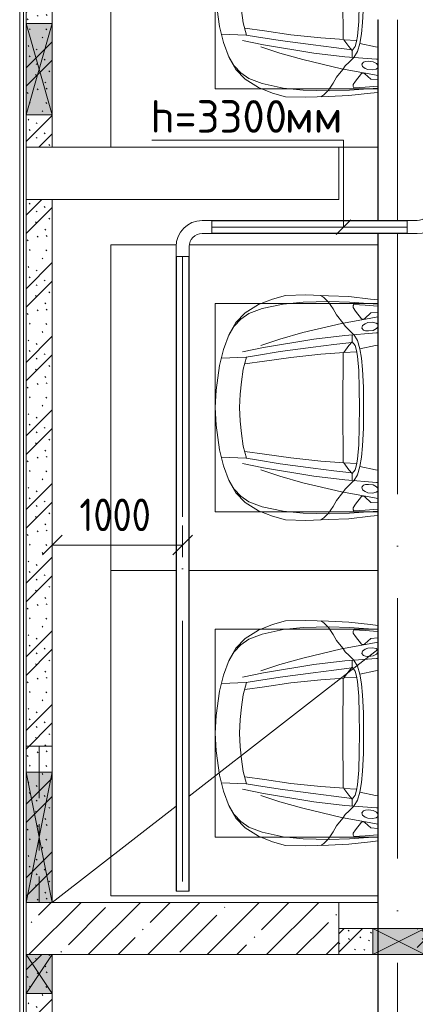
# Model space of a CAD drawing. Header units: millimetres. Extents: x -32229 to 192519, y -13689 to 125138.
# Tile 255 of 256: x 89155 to 92192, y 42768 to 50330. Entities that reach past the tile are written whole.
import ezdxf

# ---------------------------------------------------------------- set-up
doc = ezdxf.new("R2010")
doc.units = ezdxf.units.MM
doc.linetypes.add('3_ Штрих_ 1 х 1 мм', pattern=[400, 200, -200])
doc.linetypes.add('ADSK_Осевая', pattern=[2800, 2000, -400, 0, -400])
for name, color, linetype, lineweight in [('A-____-____-DIMS', 7, 'Continuous', 9), ('A-____-____-DIMS-200', 7, 'Continuous', 9), ('A-DETL-GENF-OTLN', 7, 'Continuous', 18), ('A-FLOR-____-OTLN', 7, 'Continuous', 18), ('A-GENM-____-OTLN', 7, 'Continuous', 18), ('A-GLAZ-____-MCUT', 7, 'Continuous', 9), ('A-GLAZ-____-OTLN', 7, 'Continuous', 18), ('A-WALL-____-PATT', 7, 'Continuous', 40), ('C-PRKG-____-OTLN', 7, 'Continuous', 18), ('E-CABL-TRAY-CNTR', 7, 'ADSK_Осевая', 18), ('E-CABL-TRAY-OTLN', 7, 'Continuous', 18), ('G-____-____-TEXT', 7, 'Continuous', 9), ('I-WALL-____-MCUT', 7, 'Continuous', 40), ('S-BEAM-____-OTLN', 7, 'Continuous', 18), ('S-COLS-____-MCUT', 7, 'Continuous', 40), ('S-COLS-____-OTLN', 7, 'Continuous', 18)]:
    doc.layers.add(name, color=color, linetype=linetype, lineweight=lineweight)
doc.layers.add('A-DETL-____-OTLN', color=7, linetype='Continuous', lineweight=9, true_color=0x00a600)
doc.styles.add('GOST Common_4', font='GOST_Common.ttf', dxfattribs={"width": 0.9, "height": 250})
doc.styles.add('ISOCPEUR', font='isocpeur.ttf', dxfattribs={"height": 250})
doc.dimstyles.new('ГОСТ_2_5_мм2', dxfattribs={"dimscale": 304.8, "dimtxt": 251.428749, "dimasz": 0.492126, "dimexe": 0.492126, "dimexo": 0.656168, "dimgap": 0.098425, "dimtad": 1, "dimdec": 0, "dimdsep": 46, "dimtxsty": 'GOST Common_4', "dimblk1": 'OBLIQUE', "dimblk2": 'OBLIQUE', "dimsah": 1, "dimcen": 0.09, "dimazin": 2, "dimtfac": 1, "dimtdec": 4, "dimtix": 1, "dimtmove": 0, "dimatfit": 3, "dimfxl": 1, "dimtvp": 1, "dimtolj": 1, "dimtzin": 0, "dimarcsym": 2})
pattern_1 = [(135, (300.56, 377.28), (-565.6854, 6e-14), [10, -790]), (135, (349.8, 474.73), (-565.6854, 6e-14), [10, -790]), (135, (423.93, 473.06), (-565.6854, 6e-14), [10, -790]), (135, (229.92, 447.9), (-565.6854, 6e-14), [10, -790]), (135, (155.08, 447.9), (-565.6854, 6e-14), [10, -790]), (135, (114.9, 369.03), (-565.6854, 6e-14), [10, -790]), (135, (132.43, 285.8), (-565.6854, 6e-14), [10, -790]), (135, (214.66, 322), (-565.6854, 6e-14), [10, -790]), (135, (198.16, 261.88), (-565.6854, 6e-14), [10, -790]), (135, (45.2, 272.9), (-565.6854, 6e-14), [10, -790]), (135, (42.32, 336.16), (-565.6854, 6e-14), [10, -790]), (135, (92.26, 192.24), (-565.6854, 6e-14), [10, -790]), (135, (7.07, 149.2), (-565.6854, 6e-14), [10, -790]), (135, (80.6, 95.1), (-565.6854, 6e-14), [10, -790]), (135, (79.53, 36.94), (-565.6854, 6e-14), [10, -790]), (135, (153.87, 74.56), (-565.6854, 6e-14), [10, -790]), (135, (228.35, 124.8), (-565.6854, 6e-14), [10, -790]), (135, (279.75, 180.4), (-565.6854, 6e-14), [10, -790]), (135, (282.9, 31.63), (-565.6854, 6e-14), [10, -790]), (135, (377.38, 53.45), (-565.6854, 6e-14), [10, -790]), (135, (352.28, 102.7), (-565.6854, 6e-14), [10, -790]), (135, (354.05, 0), (-565.6854, 6e-14), [10, -790]), (135, (553.23, 16.45), (-565.6854, 6e-14), [10, -790]), (135, (542.38, 63.45), (-565.6854, 6e-14), [10, -790]), (135, (536.58, 239.3), (-565.6854, 6e-14), [10, -790]), (135, (475.85, 203.9), (-565.6854, 6e-14), [10, -790]), (135, (475.85, 316.54), (-565.6854, 6e-14), [10, -790]), (135, (520.8, 408.7), (-565.6854, 6e-14), [10, -790]), (135, (551.1, 470.8), (-565.6854, 6e-14), [10, -790]), (135, (235.25, 537.93), (-565.6854, 6e-14), [10, -790]), (135, (407.25, 547.65), (-565.6854, 6e-14), [10, -790]), (135, (94.5, 558.6), (-565.6854, 6e-14), [10, -790]), (135, (46.4, 532.3), (-565.6854, 6e-14), [10, -790]), (135, (85.56, 465.04), (-565.6854, 6e-14), [10, -790]), (135, (355.53, 181.14), (-565.6854, 6e-14), [10, -790]), (135, (362.23, 243.6), (-565.6854, 6e-14), [10, -790]), (135, (413.45, 344.1), (-565.6854, 6e-14), [10, -790]), (135, (286.3, 273.25), (-565.6854, 6e-14), [10, -790]), (135, (423.02, 263.72), (-565.6854, 6e-14), [10, -790]), (135, (162.94, 190.2), (-565.6854, 6e-14), [10, -790]), (135, (470.25, 120.93), (-565.6854, 6e-14), [10, -790]), (135, (484.48, 9.78), (-565.6854, 6e-14), [10, -790]), (45, (0, 212.13), (-565.6854, 0), []), (45, (212.13, 0), (-565.6854, 0), []), (45, (353.55, 0), (-565.6854, 0), []), (45, (0, 353.55), (-565.6854, 0), [])]

# ---------------------------------------------------------------- blocks, each defined once
blk = doc.blocks.new('АР_Машиноместо - 4900x2400_М__5300х2500_-V75--01 ЭЛ')
at = {"layer": 'A-DETL-GENF-OTLN', "color": 253, "lineweight": 13, "true_color": 0xaaaaaa}
for p, q in [((927, 4466.6), (804.4, 4436.7)), ((1114.6, 4493), (927, 4466.6)), ((1250, 4500), (1114.6, 4493)), ((1250, 4500), (1385.4, 4493)), ((1385.4, 4493), (1573, 4466.6)), ((1573, 4466.6), (1695.6, 4436.7)), ((686, 4391.6), (596.3, 4340.6)), ((804.4, 4436.7), (686, 4391.6)), ((861.2, 4260.3), (869.3, 4451.1)), ((1638.8, 4260.3), (1630.7, 4451.1)), ((1695.6, 4436.7), (1814, 4391.6)), ((1814, 4391.6), (1903.7, 4340.6)), ((596.3, 4340.6), (522.5, 4267.9)), ((1250, 4312), (1146, 4306.7)), ((1250, 4312), (1354, 4306.7)), ((1903.7, 4340.6), (1977.5, 4267.9)), ((522.5, 4267.9), (458.6, 4167)), ((955.5, 4283.9), (861, 4259.4)), ((914, 4272.5), (893.6, 4121.6)), ((1050.4, 4297.3), (955.5, 4283.9)), ((1146, 4306.7), (1050.4, 4297.3)), ((1354, 4306.7), (1449.6, 4297.3)), ((1449.6, 4297.3), (1544.5, 4283.9)), ((1544.5, 4283.9), (1639, 4259.4)), ((1586, 4272.5), (1606.4, 4121.6)), ((1977.5, 4267.9), (2041.4, 4167)), ((458.6, 4167), (416.4, 4059.2)), ((2041.4, 4167), (2083.6, 4059.2)), ((893.6, 4121.6), (863.9, 3917.5)), ((1606.4, 4121.6), (1636.1, 3917.5)), ((416.4, 4059.2), (387.4, 3958.4)), ((2083.6, 4059.2), (2112.6, 3958.4)), ((387.4, 3958.4), (384, 3802.9)), ((2112.6, 3958.4), (2116, 3802.9)), ((863.9, 3917.5), (840.1, 3687.8)), ((1636.1, 3917.5), (1659.9, 3687.8)), ((384, 3802.9), (390.2, 3630)), ((2116, 3802.9), (2109.8, 3630)), ((403.8, 3665.5), (388.1, 3688.4)), ((390.2, 3630), (397.1, 3474.2)), ((438.6, 3629.8), (403.8, 3665.5)), ((840.1, 3687.8), (826.6, 3509.6)), ((1659.9, 3687.8), (1673.4, 3509.6)), ((2061.4, 3629.8), (2096.2, 3665.5)), ((2096.2, 3665.5), (2111.9, 3688.4)), ((2109.8, 3630), (2102.9, 3474.2)), ((491.4, 3594.2), (438.6, 3629.8)), ((537.9, 3567), (491.4, 3594.2)), ((598.3, 3518.6), (537.9, 3567)), ((1901.7, 3518.6), (1962.1, 3567)), ((1962.1, 3567), (2008.6, 3594.2)), ((2008.6, 3594.2), (2061.4, 3629.8)), ((624.9, 3501.2), (598.3, 3518.6)), ((654.7, 3470.4), (624.9, 3501.2)), ((676.4, 3260.1), (695.7, 3502.8)), ((773.2, 3472.4), (825.6, 3512.1)), ((825.6, 3512.1), (821, 3413)), ((1250, 3520.1), (827.2, 3517.2)), ((1250, 3520.1), (1672.8, 3517.2)), ((1674.4, 3512.1), (1679, 3413)), ((1726.8, 3472.4), (1674.4, 3512.1)), ((1823.6, 3260.1), (1804.3, 3502.8)), ((1845.3, 3470.4), (1875.1, 3501.2)), ((1875.1, 3501.2), (1901.7, 3518.6)), ((397.1, 3474.2), (415.7, 3305.9)), ((456.6, 3434.5), (466.2, 3441.1)), ((462.2, 3347.3), (456.6, 3434.5)), ((466.2, 3441.1), (481.5, 3439.1)), ((481.5, 3439.1), (508, 3422.8)), ((508, 3422.8), (566.8, 3375.1)), ((690.2, 3433.7), (654.7, 3470.4)), ((744.1, 3447.2), (691.3, 3447.2)), ((773, 3424.2), (744.1, 3447.2)), ((744.3, 3447), (773.2, 3472.4)), ((811.1, 3414.8), (773, 3424.2)), ((853.3, 3407.2), (811.1, 3414.8)), ((965.3, 3397.8), (853.3, 3407.2)), ((1534.7, 3397.8), (1646.7, 3407.2)), ((1646.7, 3407.2), (1688.9, 3414.8)), ((1688.9, 3414.8), (1727, 3424.2)), ((1755.7, 3447), (1726.8, 3472.4)), ((1727, 3424.2), (1755.7, 3447)), ((1755.7, 3447.2), (1808.7, 3447.2)), ((1809.8, 3433.7), (1845.3, 3470.4)), ((1992, 3422.8), (1933.2, 3375.1)), ((2018.5, 3439.1), (1992, 3422.8)), ((2033.8, 3441.1), (2018.5, 3439.1)), ((2043.4, 3434.5), (2033.8, 3441.1)), ((2037.8, 3347.3), (2043.4, 3434.5)), ((2102.9, 3474.2), (2084.3, 3305.9)), ((469.5, 3249.6), (462.2, 3347.3)), ((564.6, 3349.7), (522.2, 3303.2)), ((569.7, 3360.7), (564.6, 3349.7)), ((566.8, 3375.1), (569.7, 3360.7)), ((597.1, 3327.4), (605.2, 3346.8)), ((605.2, 3346.8), (620, 3369.3)), ((620, 3369.3), (638.7, 3372.5)), ((638.7, 3372.5), (654.1, 3360.7)), ((654.1, 3360.7), (658.7, 3344.5)), ((658.7, 3344.5), (661.1, 3321.2)), ((1102.5, 3394.3), (965.3, 3397.8)), ((1250, 3391.3), (1102.5, 3394.3)), ((1250, 3391.3), (1397.5, 3394.3)), ((1397.5, 3394.3), (1534.7, 3397.8)), ((1841.3, 3344.5), (1838.9, 3321.2)), ((1845.9, 3360.7), (1841.3, 3344.5)), ((1861.3, 3372.5), (1845.9, 3360.7)), ((1880, 3369.3), (1861.3, 3372.5)), ((1894.8, 3346.8), (1880, 3369.3)), ((1902.9, 3327.4), (1894.8, 3346.8)), ((1933.2, 3375.1), (1930.3, 3360.7)), ((1930.3, 3360.7), (1935.4, 3349.7)), ((1935.4, 3349.7), (1977.8, 3303.2)), ((2030.5, 3249.6), (2037.8, 3347.3)), ((415.7, 3305.9), (421.9, 3249.6)), ((522.2, 3303.2), (518, 3249.6)), ((593.6, 3292.5), (597.1, 3327.4)), ((599.8, 3262.3), (593.6, 3292.5)), ((609.2, 3249.6), (599.8, 3262.3)), ((643.2, 3259.9), (631, 3249.6)), ((657.2, 3286.3), (643.2, 3259.9)), ((661.1, 3321.2), (657.2, 3286.3)), ((675.8, 3249.6), (676.4, 3260.1)), ((1824.2, 3249.6), (1823.6, 3260.1)), ((1838.9, 3321.2), (1842.8, 3286.3)), ((1842.8, 3286.3), (1856.8, 3259.9)), ((1856.8, 3259.9), (1869, 3249.6)), ((1890.8, 3249.6), (1900.2, 3262.3)), ((1900.2, 3262.3), (1906.4, 3292.5)), ((1906.4, 3292.5), (1902.9, 3327.4)), ((1977.8, 3303.2), (1982, 3249.6)), ((2084.3, 3305.9), (2078.1, 3249.6))]:
    blk.add_line(p, q, dxfattribs=at)
at = {"layer": 'A-DETL-GENF-OTLN', "color": 254, "lineweight": 13, "true_color": 0xd4d4d4}
for p, q in [((696.3, 4395.8), (625, 4354.8)), ((1803.7, 4395.8), (1875, 4354.8)), ((625, 4354.8), (571.5, 4303.1)), ((1875, 4354.8), (1928.5, 4303.1)), ((527.8, 4239.8), (488.6, 4138.1)), ((571.5, 4303.1), (527.8, 4239.8)), ((786.9, 4128.3), (821.1, 4289.8)), ((849, 4182.8), (861.2, 4260.3)), ((1651, 4182.8), (1638.8, 4260.3)), ((1713.1, 4128.3), (1678.9, 4289.8)), ((1928.5, 4303.1), (1972.2, 4239.8)), ((1972.2, 4239.8), (2011.4, 4138.1)), ((819.4, 4000.8), (849, 4182.8)), ((1680.6, 4000.8), (1651, 4182.8)), ((488.6, 4138.1), (454.7, 3976.8)), ((722.7, 4001.8), (771.7, 4149.8)), ((723.2, 3741.5), (786.9, 4128.3)), ((1776.8, 3741.5), (1713.1, 4128.3)), ((1777.3, 4001.8), (1728.3, 4149.8)), ((2011.4, 4138.1), (2045.3, 3976.8)), ((454.7, 3976.8), (438.6, 3823.4)), ((673.6, 3827.1), (722.7, 4001.8)), ((785.7, 3746.6), (819.4, 4000.8)), ((1714.3, 3746.6), (1680.6, 4000.8)), ((1826.4, 3827.1), (1777.3, 4001.8)), ((2045.3, 3976.8), (2061.4, 3823.4)), ((438.6, 3823.4), (434.2, 3623.7)), ((602.3, 3530.2), (673.6, 3827.1)), ((1897.7, 3530.2), (1826.4, 3827.1)), ((2061.4, 3823.4), (2065.8, 3623.7)), ((695.7, 3502.8), (723.2, 3741.5)), ((765.5, 3589.1), (785.7, 3746.6)), ((1734.5, 3589.1), (1714.3, 3746.6)), ((1804.3, 3502.8), (1776.8, 3741.5)), ((434.2, 3623.7), (439.5, 3468.5)), ((749.1, 3450.8), (765.5, 3589.1)), ((1750.9, 3450.8), (1734.5, 3589.1)), ((2065.8, 3623.7), (2060.5, 3468.5)), ((564, 3316.2), (602.3, 3530.2)), ((1936, 3316.2), (1897.7, 3530.2)), ((439.5, 3468.5), (454.3, 3249.6)), ((734.6, 3405.8), (688.5, 3435.5)), ((797.1, 3388.2), (734.6, 3405.8)), ((1702.9, 3388.2), (1765.4, 3405.8)), ((1765.4, 3405.8), (1811.5, 3435.5)), ((2060.5, 3468.5), (2045.7, 3249.6)), ((771.7, 3268.5), (797.1, 3388.2)), ((870, 3377.1), (797.1, 3388.2)), ((957.1, 3368.9), (870, 3377.1)), ((1093.5, 3360.7), (957.1, 3368.9)), ((1250, 3360.7), (1093.5, 3360.7)), ((1250, 3360.7), (1406.5, 3360.7)), ((1406.5, 3360.7), (1542.9, 3368.9)), ((1542.9, 3368.9), (1630, 3377.1)), ((1630, 3377.1), (1702.9, 3388.2)), ((1728.3, 3268.5), (1702.9, 3388.2)), ((551.8, 3249.6), (564, 3316.2)), ((769.6, 3249.6), (771.7, 3268.5)), ((1730.4, 3249.6), (1728.3, 3268.5)), ((1948.2, 3249.6), (1936, 3316.2))]:
    blk.add_line(p, q, dxfattribs=at)
at = {"layer": 'C-PRKG-____-OTLN', "color": 253, "lineweight": 13, "true_color": 0xaaaaaa}
for p, q in [((2500, 5300), (0, 5300)), ((0, 3249.6), (0, 5300)), ((2500, 4799.6), (2500, 5300)), ((2500, 3249.6), (2500, 4699.6)), ((450, 4500), (2050, 4500)), ((450, 3249.6), (450, 4500)), ((2050, 3249.6), (2050, 4500))]:
    blk.add_line(p, q, dxfattribs=at)
blk = doc.blocks.new('АР_Машиноместо - 4900x2400_М__5300х2500_-V76--01 ЭЛ')
at = {"layer": 'A-DETL-GENF-OTLN', "color": 253, "lineweight": 13, "true_color": 0xaaaaaa}
for p, q in [((927, 4466.6), (804.4, 4436.7)), ((1114.6, 4493), (927, 4466.6)), ((1250, 4500), (1114.6, 4493)), ((1250, 4500), (1385.4, 4493)), ((1385.4, 4493), (1573, 4466.6)), ((1573, 4466.6), (1695.6, 4436.7)), ((686, 4391.6), (596.3, 4340.6)), ((804.4, 4436.7), (686, 4391.6)), ((861.2, 4260.3), (869.3, 4451.1)), ((1638.8, 4260.3), (1630.7, 4451.1)), ((1695.6, 4436.7), (1814, 4391.6)), ((1814, 4391.6), (1903.7, 4340.6)), ((596.3, 4340.6), (522.5, 4267.9)), ((1250, 4312), (1146, 4306.7)), ((1250, 4312), (1354, 4306.7)), ((1903.7, 4340.6), (1977.5, 4267.9)), ((522.5, 4267.9), (458.6, 4167)), ((955.5, 4283.9), (861, 4259.4)), ((914, 4272.5), (893.6, 4121.6)), ((1050.4, 4297.3), (955.5, 4283.9)), ((1146, 4306.7), (1050.4, 4297.3)), ((1354, 4306.7), (1449.6, 4297.3)), ((1449.6, 4297.3), (1544.5, 4283.9)), ((1544.5, 4283.9), (1639, 4259.4)), ((1586, 4272.5), (1606.4, 4121.6)), ((1977.5, 4267.9), (2041.4, 4167)), ((458.6, 4167), (416.4, 4059.2)), ((2041.4, 4167), (2083.6, 4059.2)), ((893.6, 4121.6), (863.9, 3917.5)), ((1606.4, 4121.6), (1636.1, 3917.5)), ((416.4, 4059.2), (387.4, 3958.4)), ((2083.6, 4059.2), (2112.6, 3958.4)), ((387.4, 3958.4), (384, 3802.9)), ((2112.6, 3958.4), (2116, 3802.9)), ((863.9, 3917.5), (840.1, 3687.8)), ((1636.1, 3917.5), (1659.9, 3687.8)), ((384, 3802.9), (390.2, 3630)), ((2116, 3802.9), (2109.8, 3630)), ((403.8, 3665.5), (388.1, 3688.4)), ((390.2, 3630), (397.1, 3474.2)), ((438.6, 3629.8), (403.8, 3665.5)), ((840.1, 3687.8), (826.6, 3509.6)), ((1659.9, 3687.8), (1673.4, 3509.6)), ((2061.4, 3629.8), (2096.2, 3665.5)), ((2096.2, 3665.5), (2111.9, 3688.4)), ((2109.8, 3630), (2102.9, 3474.2)), ((491.4, 3594.2), (438.6, 3629.8)), ((537.9, 3567), (491.4, 3594.2)), ((598.3, 3518.6), (537.9, 3567)), ((1901.7, 3518.6), (1962.1, 3567)), ((1962.1, 3567), (2008.6, 3594.2)), ((2008.6, 3594.2), (2061.4, 3629.8)), ((624.9, 3501.2), (598.3, 3518.6)), ((654.7, 3470.4), (624.9, 3501.2)), ((676.4, 3260.1), (695.7, 3502.8)), ((773.2, 3472.4), (825.6, 3512.1)), ((825.6, 3512.1), (821, 3413)), ((1250, 3520.1), (827.2, 3517.2)), ((1250, 3520.1), (1672.8, 3517.2)), ((1674.4, 3512.1), (1679, 3413)), ((1726.8, 3472.4), (1674.4, 3512.1)), ((1823.6, 3260.1), (1804.3, 3502.8)), ((1845.3, 3470.4), (1875.1, 3501.2)), ((1875.1, 3501.2), (1901.7, 3518.6)), ((397.1, 3474.2), (415.7, 3305.9)), ((456.6, 3434.5), (466.2, 3441.1)), ((462.2, 3347.3), (456.6, 3434.5)), ((466.2, 3441.1), (481.5, 3439.1)), ((481.5, 3439.1), (508, 3422.8)), ((508, 3422.8), (566.8, 3375.1)), ((690.2, 3433.7), (654.7, 3470.4)), ((744.1, 3447.2), (691.3, 3447.2)), ((773, 3424.2), (744.1, 3447.2)), ((744.3, 3447), (773.2, 3472.4)), ((811.1, 3414.8), (773, 3424.2)), ((853.3, 3407.2), (811.1, 3414.8)), ((965.3, 3397.8), (853.3, 3407.2)), ((1534.7, 3397.8), (1646.7, 3407.2)), ((1646.7, 3407.2), (1688.9, 3414.8)), ((1688.9, 3414.8), (1727, 3424.2)), ((1755.7, 3447), (1726.8, 3472.4)), ((1727, 3424.2), (1755.7, 3447)), ((1755.7, 3447.2), (1808.7, 3447.2)), ((1809.8, 3433.7), (1845.3, 3470.4)), ((1992, 3422.8), (1933.2, 3375.1)), ((2018.5, 3439.1), (1992, 3422.8)), ((2033.8, 3441.1), (2018.5, 3439.1)), ((2043.4, 3434.5), (2033.8, 3441.1)), ((2037.8, 3347.3), (2043.4, 3434.5)), ((2102.9, 3474.2), (2084.3, 3305.9)), ((469.5, 3249.6), (462.2, 3347.3)), ((564.6, 3349.7), (522.2, 3303.2)), ((569.7, 3360.7), (564.6, 3349.7)), ((566.8, 3375.1), (569.7, 3360.7)), ((597.1, 3327.4), (605.2, 3346.8)), ((605.2, 3346.8), (620, 3369.3)), ((620, 3369.3), (638.7, 3372.5)), ((638.7, 3372.5), (654.1, 3360.7)), ((654.1, 3360.7), (658.7, 3344.5)), ((658.7, 3344.5), (661.1, 3321.2)), ((1102.5, 3394.3), (965.3, 3397.8)), ((1250, 3391.3), (1102.5, 3394.3)), ((1250, 3391.3), (1397.5, 3394.3)), ((1397.5, 3394.3), (1534.7, 3397.8)), ((1841.3, 3344.5), (1838.9, 3321.2)), ((1845.9, 3360.7), (1841.3, 3344.5)), ((1861.3, 3372.5), (1845.9, 3360.7)), ((1880, 3369.3), (1861.3, 3372.5)), ((1894.8, 3346.8), (1880, 3369.3)), ((1902.9, 3327.4), (1894.8, 3346.8)), ((1933.2, 3375.1), (1930.3, 3360.7)), ((1930.3, 3360.7), (1935.4, 3349.7)), ((1935.4, 3349.7), (1977.8, 3303.2)), ((2030.5, 3249.6), (2037.8, 3347.3)), ((415.7, 3305.9), (421.9, 3249.6)), ((522.2, 3303.2), (518, 3249.6)), ((593.6, 3292.5), (597.1, 3327.4)), ((599.8, 3262.3), (593.6, 3292.5)), ((609.2, 3249.6), (599.8, 3262.3)), ((643.2, 3259.9), (631, 3249.6)), ((657.2, 3286.3), (643.2, 3259.9)), ((661.1, 3321.2), (657.2, 3286.3)), ((675.8, 3249.6), (676.4, 3260.1)), ((1824.2, 3249.6), (1823.6, 3260.1)), ((1838.9, 3321.2), (1842.8, 3286.3)), ((1842.8, 3286.3), (1856.8, 3259.9)), ((1856.8, 3259.9), (1869, 3249.6)), ((1890.8, 3249.6), (1900.2, 3262.3)), ((1900.2, 3262.3), (1906.4, 3292.5)), ((1906.4, 3292.5), (1902.9, 3327.4)), ((1977.8, 3303.2), (1982, 3249.6)), ((2084.3, 3305.9), (2078.1, 3249.6))]:
    blk.add_line(p, q, dxfattribs=at)
at = {"layer": 'A-DETL-GENF-OTLN', "color": 254, "lineweight": 13, "true_color": 0xd4d4d4}
for p, q in [((696.3, 4395.8), (625, 4354.8)), ((1803.7, 4395.8), (1875, 4354.8)), ((625, 4354.8), (571.5, 4303.1)), ((1875, 4354.8), (1928.5, 4303.1)), ((527.8, 4239.8), (488.6, 4138.1)), ((571.5, 4303.1), (527.8, 4239.8)), ((786.9, 4128.3), (821.1, 4289.8)), ((849, 4182.8), (861.2, 4260.3)), ((1651, 4182.8), (1638.8, 4260.3)), ((1713.1, 4128.3), (1678.9, 4289.8)), ((1928.5, 4303.1), (1972.2, 4239.8)), ((1972.2, 4239.8), (2011.4, 4138.1)), ((819.4, 4000.8), (849, 4182.8)), ((1680.6, 4000.8), (1651, 4182.8)), ((488.6, 4138.1), (454.7, 3976.8)), ((722.7, 4001.8), (771.7, 4149.8)), ((723.2, 3741.5), (786.9, 4128.3)), ((1776.8, 3741.5), (1713.1, 4128.3)), ((1777.3, 4001.8), (1728.3, 4149.8)), ((2011.4, 4138.1), (2045.3, 3976.8)), ((454.7, 3976.8), (438.6, 3823.4)), ((673.6, 3827.1), (722.7, 4001.8)), ((785.7, 3746.6), (819.4, 4000.8)), ((1714.3, 3746.6), (1680.6, 4000.8)), ((1826.4, 3827.1), (1777.3, 4001.8)), ((2045.3, 3976.8), (2061.4, 3823.4)), ((438.6, 3823.4), (434.2, 3623.7)), ((602.3, 3530.2), (673.6, 3827.1)), ((1897.7, 3530.2), (1826.4, 3827.1)), ((2061.4, 3823.4), (2065.8, 3623.7)), ((695.7, 3502.8), (723.2, 3741.5)), ((765.5, 3589.1), (785.7, 3746.6)), ((1734.5, 3589.1), (1714.3, 3746.6)), ((1804.3, 3502.8), (1776.8, 3741.5)), ((434.2, 3623.7), (439.5, 3468.5)), ((749.1, 3450.8), (765.5, 3589.1)), ((1750.9, 3450.8), (1734.5, 3589.1)), ((2065.8, 3623.7), (2060.5, 3468.5)), ((564, 3316.2), (602.3, 3530.2)), ((1936, 3316.2), (1897.7, 3530.2)), ((439.5, 3468.5), (454.3, 3249.6)), ((734.6, 3405.8), (688.5, 3435.5)), ((797.1, 3388.2), (734.6, 3405.8)), ((1702.9, 3388.2), (1765.4, 3405.8)), ((1765.4, 3405.8), (1811.5, 3435.5)), ((2060.5, 3468.5), (2045.7, 3249.6)), ((771.7, 3268.5), (797.1, 3388.2)), ((870, 3377.1), (797.1, 3388.2)), ((957.1, 3368.9), (870, 3377.1)), ((1093.5, 3360.7), (957.1, 3368.9)), ((1250, 3360.7), (1093.5, 3360.7)), ((1250, 3360.7), (1406.5, 3360.7)), ((1406.5, 3360.7), (1542.9, 3368.9)), ((1542.9, 3368.9), (1630, 3377.1)), ((1630, 3377.1), (1702.9, 3388.2)), ((1728.3, 3268.5), (1702.9, 3388.2)), ((551.8, 3249.6), (564, 3316.2)), ((769.6, 3249.6), (771.7, 3268.5)), ((1730.4, 3249.6), (1728.3, 3268.5)), ((1948.2, 3249.6), (1936, 3316.2))]:
    blk.add_line(p, q, dxfattribs=at)
at = {"layer": 'C-PRKG-____-OTLN', "color": 253, "lineweight": 13, "true_color": 0xaaaaaa}
for p, q in [((2500, 5300), (0, 5300)), ((0, 4799.6), (0, 5300)), ((2500, 4798.2), (2500, 5300)), ((0, 3249.6), (0, 4699.6)), ((2500, 3249.6), (2500, 4697.6)), ((450, 4500), (2050, 4500)), ((450, 3249.6), (450, 4500)), ((2050, 3249.6), (2050, 4500))]:
    blk.add_line(p, q, dxfattribs=at)
blk = doc.blocks.new('АР_Машиноместо - 4900x2400_М__5300х2500_-V77--01 ЭЛ')
at = {"layer": 'A-DETL-GENF-OTLN', "color": 253, "lineweight": 13, "true_color": 0xaaaaaa}
for p, q in [((927, 4466.6), (804.4, 4436.7)), ((1114.6, 4493), (927, 4466.6)), ((686, 4391.6), (596.3, 4340.6)), ((804.4, 4436.7), (686, 4391.6)), ((861.2, 4260.3), (869.3, 4451.1)), ((596.3, 4340.6), (522.5, 4267.9)), ((522.5, 4267.9), (458.6, 4167)), ((955.5, 4283.9), (861, 4259.4)), ((914, 4272.5), (893.6, 4121.6)), ((1050.4, 4297.3), (955.5, 4283.9)), ((458.6, 4167), (416.4, 4059.2)), ((893.6, 4121.6), (863.9, 3917.5)), ((416.4, 4059.2), (387.4, 3958.4)), ((387.4, 3958.4), (384, 3802.9)), ((863.9, 3917.5), (840.1, 3687.8)), ((384, 3802.9), (390.2, 3630)), ((403.8, 3665.5), (388.1, 3688.4)), ((390.2, 3630), (397.1, 3474.2)), ((438.6, 3629.8), (403.8, 3665.5)), ((840.1, 3687.8), (826.6, 3509.6)), ((491.4, 3594.2), (438.6, 3629.8)), ((537.9, 3567), (491.4, 3594.2)), ((598.3, 3518.6), (537.9, 3567)), ((624.9, 3501.2), (598.3, 3518.6)), ((654.7, 3470.4), (624.9, 3501.2)), ((676.4, 3260.1), (695.7, 3502.8)), ((773.2, 3472.4), (825.6, 3512.1)), ((825.6, 3512.1), (821, 3413)), ((1250, 3520.1), (827.2, 3517.2)), ((397.1, 3474.2), (415.7, 3305.9)), ((456.6, 3434.5), (466.2, 3441.1)), ((462.2, 3347.3), (456.6, 3434.5)), ((466.2, 3441.1), (481.5, 3439.1)), ((481.5, 3439.1), (508, 3422.8)), ((508, 3422.8), (566.8, 3375.1)), ((690.2, 3433.7), (654.7, 3470.4)), ((744.1, 3447.2), (691.3, 3447.2)), ((773, 3424.2), (744.1, 3447.2)), ((744.3, 3447), (773.2, 3472.4)), ((811.1, 3414.8), (773, 3424.2)), ((853.3, 3407.2), (811.1, 3414.8)), ((965.3, 3397.8), (853.3, 3407.2)), ((469.5, 3249.6), (462.2, 3347.3)), ((564.6, 3349.7), (522.2, 3303.2)), ((569.7, 3360.7), (564.6, 3349.7)), ((566.8, 3375.1), (569.7, 3360.7)), ((597.1, 3327.4), (605.2, 3346.8)), ((605.2, 3346.8), (620, 3369.3)), ((620, 3369.3), (638.7, 3372.5)), ((638.7, 3372.5), (654.1, 3360.7)), ((654.1, 3360.7), (658.7, 3344.5)), ((658.7, 3344.5), (661.1, 3321.2)), ((1102.5, 3394.3), (965.3, 3397.8)), ((415.7, 3305.9), (421.9, 3249.6)), ((522.2, 3303.2), (518, 3249.6)), ((593.6, 3292.5), (597.1, 3327.4)), ((599.8, 3262.3), (593.6, 3292.5)), ((609.2, 3249.6), (599.8, 3262.3)), ((643.2, 3259.9), (631, 3249.6)), ((657.2, 3286.3), (643.2, 3259.9)), ((661.1, 3321.2), (657.2, 3286.3)), ((675.8, 3249.6), (676.4, 3260.1))]:
    blk.add_line(p, q, dxfattribs=at)
at = {"layer": 'A-DETL-GENF-OTLN', "color": 254, "lineweight": 13, "true_color": 0xd4d4d4}
for p, q in [((696.3, 4395.8), (625, 4354.8)), ((625, 4354.8), (571.5, 4303.1)), ((527.8, 4239.8), (488.6, 4138.1)), ((571.5, 4303.1), (527.8, 4239.8)), ((786.9, 4128.3), (821.1, 4289.8)), ((849, 4182.8), (861.2, 4260.3)), ((819.4, 4000.8), (849, 4182.8)), ((488.6, 4138.1), (454.7, 3976.8)), ((722.7, 4001.8), (771.7, 4149.8)), ((723.2, 3741.5), (786.9, 4128.3)), ((454.7, 3976.8), (438.6, 3823.4)), ((673.6, 3827.1), (722.7, 4001.8)), ((785.7, 3746.6), (819.4, 4000.8)), ((438.6, 3823.4), (434.2, 3623.7)), ((602.3, 3530.2), (673.6, 3827.1)), ((695.7, 3502.8), (723.2, 3741.5)), ((765.5, 3589.1), (785.7, 3746.6)), ((434.2, 3623.7), (439.5, 3468.5)), ((749.1, 3450.8), (765.5, 3589.1)), ((564, 3316.2), (602.3, 3530.2)), ((439.5, 3468.5), (454.3, 3249.6)), ((734.6, 3405.8), (688.5, 3435.5)), ((797.1, 3388.2), (734.6, 3405.8)), ((771.7, 3268.5), (797.1, 3388.2)), ((870, 3377.1), (797.1, 3388.2)), ((957.1, 3368.9), (870, 3377.1)), ((1093.5, 3360.7), (957.1, 3368.9)), ((551.8, 3249.6), (564, 3316.2)), ((769.6, 3249.6), (771.7, 3268.5))]:
    blk.add_line(p, q, dxfattribs=at)
at = {"layer": 'C-PRKG-____-OTLN', "color": 253, "lineweight": 13, "true_color": 0xaaaaaa}
for p, q in [((2500, 5300), (0, 5300)), ((450, 4500), (2050, 4500)), ((450, 3249.6), (450, 4500)), ((0, 3249.6), (0, 3550))]:
    blk.add_line(p, q, dxfattribs=at)
blk = doc.blocks.new('АР_Отверстие прямоугольное - ОВВ-6054249--01 ЭЛ')
at = {"layer": 'A-GLAZ-____-OTLN', "lineweight": 13, "true_color": 0xf0f0f0}
blk.add_hatch(color=7, dxfattribs=at).paths.add_polyline_path([(-225, -100), (475, -100), (475, 100), (-225, 100)])
at = {"layer": 'A-GLAZ-____-MCUT', "color": 253, "lineweight": 13, "true_color": 0xaaaaaa}
for p, q in [((-225, 100), (-225, -100)), ((475, 100), (475, -100))]:
    blk.add_line(p, q, dxfattribs=at)
at = {"layer": 'A-GLAZ-____-OTLN', "color": 253, "lineweight": 5, "true_color": 0xaaaaaa}
for p, q in [((475, 100), (-225, -100)), ((-225, 100), (475, -100))]:
    blk.add_line(p, q, dxfattribs=at)
at = {"layer": 'A-GLAZ-____-OTLN', "color": 253, "lineweight": 13, "true_color": 0xaaaaaa}
for p, q in [((475, 100), (-225, 100)), ((-225, 100), (-225, -100)), ((475, -100), (475, 100)), ((-225, -100), (475, -100))]:
    blk.add_line(p, q, dxfattribs=at)
blk = doc.blocks.new('АР_Отверстие прямоугольное - ОВВ-7439245--01 ЭЛ')
at = {"layer": 'A-GLAZ-____-OTLN', "lineweight": 13, "true_color": 0xf0f0f0}
blk.add_hatch(color=7, dxfattribs=at).paths.add_polyline_path([(-25, -100), (275, -100), (275, 100), (-25, 100)])
at = {"layer": 'A-GLAZ-____-MCUT', "color": 253, "lineweight": 13, "true_color": 0xaaaaaa}
for p, q in [((-25, 100), (-25, -100)), ((275, 100), (275, -100))]:
    blk.add_line(p, q, dxfattribs=at)
at = {"layer": 'A-GLAZ-____-OTLN', "color": 253, "lineweight": 5, "true_color": 0xaaaaaa}
for p, q in [((275, 100), (-25, -100)), ((-25, 100), (275, -100))]:
    blk.add_line(p, q, dxfattribs=at)
at = {"layer": 'A-GLAZ-____-OTLN', "color": 253, "lineweight": 13, "true_color": 0xaaaaaa}
for p, q in [((275, 100), (-25, 100)), ((-25, 100), (-25, -100)), ((275, -100), (275, 100)), ((-25, -100), (275, -100))]:
    blk.add_line(p, q, dxfattribs=at)
blk = doc.blocks.new('АР_Отверстие прямоугольное - АПТ-6352984--01 ЭЛ')
at = {"layer": 'A-GLAZ-____-OTLN', "lineweight": 13, "true_color": 0xf0f0f0}
blk.add_hatch(color=7, dxfattribs=at).paths.add_polyline_path([(625, -100), (625, 100), (-375, 100), (-375, -100)])
at = {"layer": 'A-GLAZ-____-MCUT', "color": 253, "lineweight": 13, "true_color": 0xaaaaaa}
for p, q in [((-375, 100), (-375, -100)), ((625, 100), (625, -100))]:
    blk.add_line(p, q, dxfattribs=at)
at = {"layer": 'A-GLAZ-____-OTLN', "color": 253, "lineweight": 5, "true_color": 0xaaaaaa}
for p, q in [((625, 100), (-375, -100)), ((-375, 100), (625, -100))]:
    blk.add_line(p, q, dxfattribs=at)
at = {"layer": 'A-GLAZ-____-OTLN', "color": 253, "lineweight": 13, "true_color": 0xaaaaaa}
for p, q in [((625, 100), (-375, 100)), ((-375, 100), (-375, -100)), ((625, -100), (625, 100)), ((-375, -100), (625, -100))]:
    blk.add_line(p, q, dxfattribs=at)
blk = doc.blocks.new('АР-Заполнение деф_ шва - Д_ш__Пристенный-4665773--01 ЭЛ')
at = {"layer": 'A-GENM-____-OTLN', "color": 253, "lineweight": 13, "true_color": 0xaaaaaa}
blk.add_line((0, -25), (18500, -25), dxfattribs=at)
blk = doc.blocks.new('АР_Перемычка - 200_Уx2_75x5__Оп_0_75x5_-200-7315781--01 ЭЛ')
at = {"layer": 'S-BEAM-____-OTLN', "color": 9, "linetype": '3_ Штрих_ 1 х 1 мм', "lineweight": 15, "true_color": 0xc4c4c4}
for p, q in [((-700, 100), (-700, -100)), ((500, 100), (500, -100)), ((-700, 0), (-500, 0)), ((-500, 0), (500, 0))]:
    blk.add_line(p, q, dxfattribs=at)
blk = doc.blocks.new('АР_Отверстие прямоугольное - ЭОМ-6339744--01 ЭЛ')
at = {"layer": 'A-GLAZ-____-OTLN', "lineweight": 13, "true_color": 0xf0f0f0}
blk.add_hatch(color=7, dxfattribs=at).paths.add_polyline_path([(-75, 100), (-75, -100), (325, -100), (325, 100)])
at = {"layer": 'A-GLAZ-____-MCUT', "color": 253, "lineweight": 13, "true_color": 0xaaaaaa}
for p, q in [((-75, 100), (-75, -100)), ((325, 100), (325, -100))]:
    blk.add_line(p, q, dxfattribs=at)
at = {"layer": 'A-GLAZ-____-OTLN', "color": 253, "lineweight": 5, "true_color": 0xaaaaaa}
for p, q in [((325, 100), (-75, -100)), ((-75, 100), (325, -100))]:
    blk.add_line(p, q, dxfattribs=at)
at = {"layer": 'A-GLAZ-____-OTLN', "color": 253, "lineweight": 13, "true_color": 0xaaaaaa}
for p, q in [((325, 100), (-75, 100)), ((-75, 100), (-75, -100)), ((325, -100), (325, 100)), ((-75, -100), (325, -100))]:
    blk.add_line(p, q, dxfattribs=at)
blk = doc.blocks.new('Наметкина 10_РД_АР_П_отсоединено_rvt-1--01 ЭЛ')
at = {"layer": 'A-WALL-____-PATT', "lineweight": 5, "true_color": 0xaaaaaa}
h = blk.add_hatch(dxfattribs=at)
h.set_pattern_fill('FP_6', color=253, style=0, pattern_type=2)
h.set_pattern_definition(pattern_1)
h.paths.add_polyline_path([(89405.3, 49350), (89405.3, 54500), (89205.3, 54500), (89205.3, 49350)])
h = blk.add_hatch(dxfattribs=at)
h.set_pattern_fill('FP_6', color=253, style=0, pattern_type=2)
h.set_pattern_definition(pattern_1)
h.paths.add_polyline_path([(89205.3, 43550), (89405.3, 43550), (89405.3, 48950), (89205.3, 48950), (89205.3, 44550)])
h = blk.add_hatch(dxfattribs=at)
h.set_pattern_fill('FP_6', color=253, style=0, pattern_type=2)
h.set_pattern_definition(pattern_1)
h.paths.add_polyline_path([(91605.3, 43150), (91905.6, 43150), (91905.6, 43350), (91605.3, 43350), (91605.3, 43176)])
h.paths.add_polyline_path([(92798.6, 43150), (95555.3, 43150), (95555.3, 43350), (92205.6, 43350), (92205.6, 43150), (92265.3, 43150)])
h = blk.add_hatch(dxfattribs=at)
h.set_pattern_fill('FP_6', color=253, style=0, pattern_type=2)
h.set_pattern_definition(pattern_1)
h.paths.add_polyline_path([(89405.3, 40050), (89405.3, 43150), (89205.3, 43150), (89205.3, 40050)])
at = {"layer": 'S-COLS-____-OTLN', "lineweight": 5, "true_color": 0xaaaaaa}
h = blk.add_hatch(dxfattribs=at)
h.set_pattern_fill('FP_1', color=253, style=0, pattern_type=2)
h.set_pattern_definition([(45, (0, 0), (-228.0985, 228.0985), []), (45, (228.1, 0), (-228.0985, 228.0985), [403.225, -80.645, 6.706, -73.939])])
h.paths.add_polyline_path([(91605.3, 43150), (91605.3, 43550), (89205.3, 43550), (89205.3, 43150), (89405.3, 43150)])
at = {"layer": 'A-FLOR-____-OTLN', "color": 253, "lineweight": 13, "true_color": 0xaaaaaa}
for p, q in [((89185.3, 36875), (89185.3, 57819.9)), ((90455.6, 44366.5), (91905.6, 45493.7)), ((89405.3, 43550), (90355.6, 44288.8)), ((91905.6, 43550), (91605.3, 43550)), ((91905.6, 43550), (91605.3, 43550))]:
    blk.add_line(p, q, dxfattribs=at)
at = {"layer": 'I-WALL-____-MCUT', "color": 253, "lineweight": 13, "true_color": 0xaaaaaa}
for p, q in [((89205.3, 52860), (89205.3, 50300)), ((89405.3, 50300), (89405.3, 52860)), ((89205.3, 50300), (89205.3, 49600)), ((89405.3, 49600), (89405.3, 50300)), ((89205.3, 49600), (89205.3, 49350)), ((89405.3, 49350), (89405.3, 49600)), ((89205.3, 49350), (89405.3, 49350)), ((89205.3, 48950), (89205.3, 44550)), ((89405.3, 48950), (89205.3, 48950)), ((89405.3, 44550), (89405.3, 48950)), ((89205.3, 44550), (89205.3, 43550)), ((89405.3, 43550), (89405.3, 44550)), ((89205.3, 43550), (89405.3, 43550)), ((91865.3, 43350), (91605.3, 43350)), ((91605.3, 43350), (91605.3, 43150)), ((91905.6, 43350), (91865.3, 43350)), ((89205.3, 43150), (89205.3, 42850)), ((89405.3, 43150), (89205.3, 43150)), ((89405.3, 42850), (89405.3, 43150)), ((91605.3, 43150), (91865.3, 43150)), ((91865.3, 43150), (91905.6, 43150)), ((89205.3, 42850), (89205.3, 40050)), ((89405.3, 40050), (89405.3, 42850))]:
    blk.add_line(p, q, dxfattribs=at)
at = {"layer": 'S-COLS-____-MCUT', "color": 253, "lineweight": 15, "true_color": 0xaaaaaa}
for p, q in [((91605.3, 49350), (89205.3, 49350)), ((89205.3, 49350), (89205.3, 48950)), ((91605.3, 48950), (91605.3, 49350)), ((89205.3, 48950), (91605.3, 48950)), ((89405.3, 43550), (89205.3, 43550)), ((89205.3, 43550), (89205.3, 43150)), ((91605.3, 43550), (89405.3, 43550)), ((91605.3, 43150), (91605.3, 43550)), ((89205.3, 43150), (89405.3, 43150)), ((89405.3, 43150), (91605.3, 43150))]:
    blk.add_line(p, q, dxfattribs=at)
at = {"layer": 'A-GENM-____-OTLN', "color": 253, "lineweight": 13, "true_color": 0xaaaaaa, "rotation": 270}
blk.add_blockref('АР-Заполнение деф_ шва - Д_ш__Пристенный-4665773--01 ЭЛ', (89180.3, 55350), dxfattribs=at)
at = {"layer": 'A-GLAZ-____-OTLN', "color": 253, "lineweight": 13, "true_color": 0xaaaaaa}
for name, p, rotation in [('АР_Отверстие прямоугольное - ОВВ-6054249--01 ЭЛ', (89305.3, 49825), 90), ('АР_Отверстие прямоугольное - АПТ-6352984--01 ЭЛ', (89305.3, 44175), 269.9999999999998), ('АР_Отверстие прямоугольное - ЭОМ-6339744--01 ЭЛ', (92190.3, 43250), 180), ('АР_Отверстие прямоугольное - ОВВ-7439245--01 ЭЛ', (89305.3, 42875), 90)]:
    blk.add_blockref(name, p, dxfattribs=dict(at, rotation=rotation))
at = {"layer": 'C-PRKG-____-OTLN', "color": 253, "lineweight": 13, "true_color": 0xaaaaaa, "rotation": 90.00000000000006}
for name, p in [('АР_Машиноместо - 4900x2400_М__5300х2500_-V77--01 ЭЛ', (95155.3, 49350)), ('АР_Машиноместо - 4900x2400_М__5300х2500_-V76--01 ЭЛ', (95155.3, 46100)), ('АР_Машиноместо - 4900x2400_М__5300х2500_-V75--01 ЭЛ', (95155.3, 43600))]:
    blk.add_blockref(name, p, dxfattribs=at)
at = {"layer": 'S-BEAM-____-OTLN', "color": 253, "lineweight": 13, "true_color": 0xaaaaaa, "rotation": 269.9999999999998}
blk.add_blockref('АР_Перемычка - 200_Уx2_75x5__Оп_0_75x5_-200-7315781--01 ЭЛ', (89305.3, 44050), dxfattribs=at)
blk = doc.blocks.new('M_Горизонтальный изгиб-колено для канального - Стандартное-V279--01 ЭЛ')
at = {"layer": 'E-CABL-TRAY-OTLN', "color": 94, "true_color": 0x009f00}
for p, q in [((50, 225), (-50, 225)), ((-50, 225), (-50, 150)), ((50, 150), (50, 225)), ((-225, -50), (-225, 50)), ((-225, 50), (-150, 50)), ((-150, -50), (-225, -50))]:
    blk.add_line(p, q, dxfattribs=at)
for radius, end in [(200, 360), (100, 0)]:
    blk.add_arc((-150, 150), radius, 270, end, dxfattribs=at)
blk = doc.blocks.new('DIMBLOCK155--01 ЭЛ')
at = {"layer": 'A-____-____-DIMS-200'}
for p, q in [((89405.3, 46200.8), (89405.3, 46444.8)), ((90405.6, 46200.8), (90405.6, 46444.8)), ((89405.3, 46294.8), (89480.3, 46369.8)), ((90405.6, 46294.8), (90480.6, 46369.8)), ((89405.3, 46294.8), (89330.3, 46219.8)), ((89405.3, 46294.8), (90405.6, 46294.8)), ((89405.3, 46294.8), (89405.3, 46200.8)), ((90405.6, 46294.8), (90330.6, 46219.8)), ((90405.6, 46294.8), (90405.6, 46200.8))]:
    blk.add_line(p, q, dxfattribs=at)
at = {"layer": 'A-____-____-DIMS-200', "color": 0, "insert": (89613.6, 46651.5), "char_height": 250, "width": 700.591, "attachment_point": 1, "line_spacing_factor": 1.022761, "style": 'GOST Common_4'}
blk.add_mtext('1000', dxfattribs=at)
blk = doc.blocks.new('_Oblique')
at = {"color": 0, "linetype": 'ByBlock', "lineweight": -2}
blk.add_line((-0.5, -0.5), (0.5, 0.5), dxfattribs=at)

msp = doc.modelspace()

# ---------------------------------------------------------------- linework, layer by layer
at = {"layer": 'A-DETL-____-OTLN', "color": 116, "true_color": 0x008040}
for p, q in [((90169, 49404.5), (91641.3, 49404.5)), ((91641.3, 48736.8), (91641.3, 49404.5)), ((91584.7, 48680.3), (91697.9, 48793.4))]:
    msp.add_line(p, q, dxfattribs=at)
at = {"layer": 'E-CABL-TRAY-CNTR', "color": 1, "true_color": 0xff0000}
for p, q in [((92055.6, 50329.8), (92055.6, 48786.8)), ((92055.6, 48686.8), (92055.6, 29229))]:
    msp.add_line(p, q, dxfattribs=at)
at = {"layer": 'E-CABL-TRAY-CNTR', "color": 94, "true_color": 0x009f00}
for p, q in [((92130.6, 48736.8), (90630.6, 48736.8)), ((90405.6, 48511.8), (90405.6, 43636.8))]:
    msp.add_line(p, q, dxfattribs=at)
at = {"layer": 'E-CABL-TRAY-OTLN', "color": 1, "true_color": 0xff0000}
for p, q in [((91905.6, 50329.8), (91908.2, 50329.8)), ((91905.6, 50329.8), (91905.6, 48786.8)), ((91908.2, 50329.8), (91908.2, 48786.8)), ((91905.6, 48686.8), (91905.6, 29229)), ((91908.2, 48686.8), (91908.2, 29229))]:
    msp.add_line(p, q, dxfattribs=at)
at = {"layer": 'E-CABL-TRAY-OTLN', "color": 94, "true_color": 0x009f00}
for p, q in [((90630.6, 48784.3), (90630.6, 48786.8)), ((92130.6, 48786.8), (90630.6, 48786.8)), ((92130.6, 48784.3), (90630.6, 48784.3)), ((92130.6, 48786.8), (92130.6, 48784.3)), ((90630.6, 48686.8), (90630.6, 48689.4)), ((92130.6, 48689.4), (90630.6, 48689.4)), ((92130.6, 48686.8), (90630.6, 48686.8)), ((92130.6, 48689.4), (92130.6, 48686.8)), ((90355.6, 48511.8), (90358.2, 48511.8)), ((90355.6, 48511.8), (90355.6, 43636.8)), ((90358.2, 48511.8), (90358.2, 43636.8)), ((90453.1, 48511.8), (90455.6, 48511.8)), ((90453.1, 48511.8), (90453.1, 43636.8)), ((90455.6, 48511.8), (90455.6, 43636.8)), ((90455.6, 43636.8), (90355.6, 43636.8))]:
    msp.add_line(p, q, dxfattribs=at)

# ---------------------------------------------------------------- block references
at = {"lineweight": 5}
msp.add_blockref('Наметкина 10_РД_АР_П_отсоединено_rvt-1--01 ЭЛ', (0, 0), dxfattribs=at)
at = {"layer": 'E-CABL-TRAY-OTLN', "color": 94, "true_color": 0x009f00}
msp.add_blockref('M_Горизонтальный изгиб-колено для канального - Стандартное-V279--01 ЭЛ', (92355.6, 48736.8), dxfattribs=at)
at = {"layer": 'E-CABL-TRAY-OTLN', "color": 94, "true_color": 0x009f00, "rotation": 180}
msp.add_blockref('M_Горизонтальный изгиб-колено для канального - Стандартное-V279--01 ЭЛ', (90405.6, 48736.8), dxfattribs=at)

# ---------------------------------------------------------------- texts
at = {"layer": 'G-____-____-TEXT', "color": 96, "true_color": 0x008000, "char_height": 250, "attachment_point": 1, "style": 'ISOCPEUR'}
for s, insert, width in [('h=3300', (90159.4, 49712), 1250.632), ('мм', (91191.3, 49712), 481.012)]:
    msp.add_mtext(s, dxfattribs=dict(at, insert=insert, width=width))

# ---------------------------------------------------------------- dimensions: what is measured, and where the dimension line sits
at = {"layer": 'A-____-____-DIMS'}
dim = msp.add_linear_dim(base=(90405.6, 46294.8), p1=(89405.3, 46400.8), p2=(90405.6, 46400.8), dimstyle='ГОСТ_2_5_мм2', override={"dimpost": '<>', "dimfxl": 1000.353557}, dxfattribs=at)
dim.commit()
dim.dimension.update_dxf_attribs({"geometry": 'DIMBLOCK155--01 ЭЛ', "text_midpoint": (89905.5, 46449.8)})

doc.saveas('drawing.dxf')
